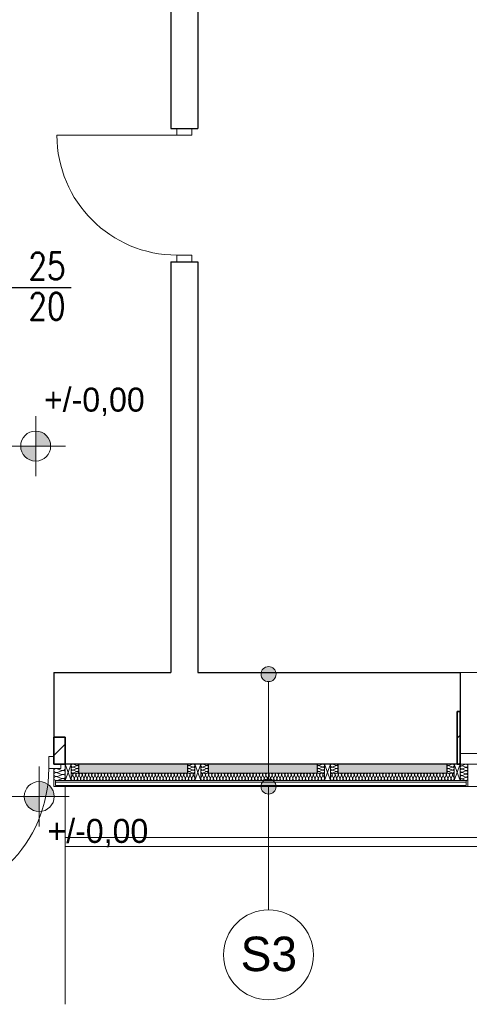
# Model space of a CAD drawing. Extents: x -515158 to -464725, y 20769 to 114053.
# Tile 25 of 69: x -480617 to -477618, y 31255 to 37823. Entities that reach past the tile are written whole.
import ezdxf

# ---------------------------------------------------------------- set-up
doc = ezdxf.new("R2010")
doc.units = 0
doc.header["$MEASUREMENT"] = 0
doc.layers.add('#opisy', color=7, linetype='Continuous')
for name, color, linetype, lineweight in [('#podkład', 252, 'Continuous', 9), ('Arch drzwi_Nr_Pióra__10', 252, 'Continuous', 18), ('Arch ocieplenie_Nr_Pióra__21', 252, 'Continuous', 9), ('Arch ocieplenie_Nr_Pióra__44', 252, 'Continuous', 9), ('Arch ocieplenie_Nr_Pióra__95', 252, 'Continuous', 13), ('Arch opisy_Nr_Pióra__1', 252, 'Continuous', 25), ('Arch opisy_Nr_Pióra__21', 252, 'Continuous', 9), ('Arch stropy_Nr_Pióra__21', 252, 'Continuous', 9), ('Arch teren_Nr_Pióra__5', 252, 'Continuous', 13), ('Arch wykończenie_Nr_Pióra__9', 252, 'Continuous', 9), ('Arch zmurowania_Nr_Pióra__21', 252, 'Continuous', 9), ('Arch zmurowania_Nr_Pióra__27', 252, 'Continuous', 35), ('INWENT RZĘDNE_Nr_Pióra__21', 252, 'Continuous', 9), ('INWENT. DRZWI_Nr_Pióra__5', 252, 'Continuous', 13), ('INWENT. OKNA_Nr_Pióra__5', 252, 'Continuous', 13), ('INWENT.ŚCIANY_Nr_Pióra__1', 252, 'Continuous', 25), ('INWENT.ŚCIANY_Nr_Pióra__21', 252, 'Continuous', 9)]:
    doc.layers.add(name, color=color, linetype=linetype, lineweight=lineweight)
doc.styles.add('GENERATED_STYLE_3', font='txt')
doc.styles.add('GENERATED_STYLE_7', font='txt')
doc.styles.add('ROMANS', font='romans', dxfattribs={"width": 0.8})
pattern_1 = [(45, (0, 0), (-91.923878, 91.923878), [])]

# ---------------------------------------------------------------- blocks, each defined once
blk = doc.blocks.new('parter')
at = {"layer": 'Arch opisy_Nr_Pióra__21', "linetype": 'Continuous'}
for points in [[(-478907, 33457.6), (-478910.8, 33476.8), (-478921.6, 33493), (-478937.9, 33503.8), (-478957, 33507.6), (-478976.1, 33503.8), (-478992.3, 33493), (-479003.2, 33476.8), (-479007, 33457.6), (-479003.2, 33438.5), (-478992.3, 33422.3), (-478976.1, 33411.4), (-478957, 33407.6), (-478937.9, 33411.4), (-478921.6, 33422.3), (-478910.8, 33438.5)], [(-478907, 32707.6), (-478910.8, 32726.8), (-478921.6, 32743), (-478937.9, 32753.8), (-478957, 32757.6), (-478976.1, 32753.8), (-478992.3, 32743), (-479003.2, 32726.8), (-479007, 32707.6), (-479003.2, 32688.5), (-478992.3, 32672.3), (-478976.1, 32661.4), (-478957, 32657.6), (-478937.9, 32661.4), (-478921.6, 32672.3), (-478910.8, 32688.5)]]:
    blk.add_hatch(color=252, dxfattribs=at).paths.add_polyline_path(points, flags=0)
at = {"layer": 'Arch zmurowania_Nr_Pióra__21', "linetype": 'Continuous'}
h = blk.add_hatch(dxfattribs=at)
h.set_pattern_fill('Common_Brick', color=252, style=0, pattern_type=2)
h.set_pattern_definition(pattern_1)
h.paths.add_polyline_path([(-477698.3, 32857.6), (-477678.3, 32857.6), (-477678.3, 33207.6), (-477698.3, 33207.6)], flags=0)
h = blk.add_hatch(dxfattribs=at)
h.set_pattern_fill('Common_Brick', color=252, style=0, pattern_type=2)
h.set_pattern_definition(pattern_1)
h.paths.add_polyline_path([(-480313.3, 33037.6), (-480388.3, 33037.6), (-480388.3, 32857.6), (-480313.3, 32857.6)], flags=0)
at = {"layer": 'INWENT RZĘDNE_Nr_Pióra__21', "linetype": 'Continuous'}
for points in [[(-480510.2, 34978.7), (-480410.2, 34978.7), (-480417.8, 35017), (-480439.5, 35049.4), (-480471.9, 35071.1), (-480510.2, 35078.7)], [(-480510.2, 34978.7), (-480610.2, 34978.7), (-480602.6, 34940.4), (-480580.9, 34908), (-480548.4, 34886.3), (-480510.2, 34878.7)], [(-480486.5, 32641), (-480386.5, 32641), (-480394.1, 32679.3), (-480415.8, 32711.7), (-480448.2, 32733.4), (-480486.5, 32741)], [(-480486.5, 32641), (-480586.5, 32641), (-480578.9, 32602.7), (-480557.2, 32570.3), (-480524.8, 32548.6), (-480486.5, 32541)]]:
    blk.add_hatch(color=252, dxfattribs=at).paths.add_polyline_path(points, flags=0)
at = {"layer": 'Arch drzwi_Nr_Pióra__10', "color": 252, "linetype": 'Continuous'}
for p, q in [((-480423.3, 32907.6), (-480423.3, 32827.6)), ((-480388.3, 32907.6), (-480423.3, 32907.6)), ((-480343.3, 32857.6), (-480343.3, 32827.6)), ((-480423.3, 32827.6), (-480343.3, 32827.6))]:
    blk.add_line(p, q, dxfattribs=at)
blk.add_arc((-481323.3, 32827.6), 900, 270, 0, dxfattribs=at)
at = {"layer": 'Arch ocieplenie_Nr_Pióra__21', "color": 252, "linetype": 'Continuous'}
for p, q in [((-480223.3, 32857.6), (-480223.3, 32797.6)), ((-479498.3, 32857.6), (-480223.3, 32857.6)), ((-479498.3, 32797.6), (-479498.3, 32857.6)), ((-479358.3, 32857.6), (-479358.3, 32797.6)), ((-478633.3, 32857.6), (-479358.3, 32857.6)), ((-478633.3, 32797.6), (-478633.3, 32857.6)), ((-478493.3, 32857.6), (-477768.3, 32857.6)), ((-478493.3, 32797.6), (-478493.3, 32857.6)), ((-477768.3, 32857.6), (-477768.3, 32797.6)), ((-480223.3, 32797.6), (-479498.3, 32797.6)), ((-479358.3, 32797.6), (-478633.3, 32797.6)), ((-477768.3, 32797.6), (-478493.3, 32797.6))]:
    blk.add_line(p, q, dxfattribs=at)
at = {"layer": 'Arch ocieplenie_Nr_Pióra__44', "color": 252, "linetype": 'Continuous'}
for p, q in [((-480238.2, 32848.5), (-480258.4, 32856.8)), ((-480258.4, 32838.5), (-480238.2, 32846.8)), ((-479483.4, 32848.5), (-479463.2, 32856.8)), ((-479463.2, 32838.5), (-479483.4, 32846.8)), ((-479373.2, 32848.5), (-479393.4, 32856.8)), ((-479393.4, 32838.5), (-479373.2, 32846.8)), ((-478618.4, 32848.5), (-478598.2, 32856.8)), ((-478598.2, 32838.5), (-478618.4, 32846.8)), ((-478508.2, 32848.5), (-478528.4, 32856.8)), ((-478528.4, 32838.5), (-478508.2, 32846.8)), ((-477753.4, 32848.5), (-477733.2, 32856.8)), ((-477733.2, 32838.5), (-477753.4, 32846.8)), ((-477663.4, 32847.6), (-477643.2, 32856.7)), ((-477643.2, 32836.6), (-477663.4, 32845.7)), ((-480335.7, 32815.4), (-480366, 32826.5)), ((-480366, 32802.1), (-480335.7, 32813.2)), ((-480335.7, 32788.8), (-480366, 32799.8)), ((-480366, 32775.4), (-480335.7, 32786.5)), ((-480263.6, 32782.7), (-480272.4, 32762.5)), ((-480253.1, 32762.5), (-480261.9, 32782.7)), ((-480238.2, 32828.5), (-480258.4, 32836.8)), ((-480258.4, 32818.5), (-480238.2, 32826.8)), ((-480238.2, 32808.5), (-480258.4, 32816.8)), ((-480258.4, 32798.5), (-480238.2, 32806.8)), ((-480242.5, 32782.7), (-480251.3, 32762.5)), ((-480231.9, 32762.5), (-480240.7, 32782.7)), ((-480221.3, 32782.7), (-480230.1, 32762.5)), ((-480210.8, 32762.5), (-480219.6, 32782.7)), ((-480200.2, 32782.7), (-480209, 32762.5)), ((-480189.6, 32762.5), (-480198.4, 32782.7)), ((-480179, 32782.7), (-480187.8, 32762.5)), ((-480168.4, 32762.5), (-480177.2, 32782.7)), ((-480157.9, 32782.7), (-480166.7, 32762.5)), ((-480147.3, 32762.5), (-480156.1, 32782.7)), ((-480136.7, 32782.7), (-480145.5, 32762.5)), ((-480126.1, 32762.5), (-480134.9, 32782.7)), ((-480115.6, 32782.7), (-480124.4, 32762.5)), ((-480105, 32762.5), (-480113.8, 32782.7)), ((-480094.4, 32782.7), (-480103.2, 32762.5)), ((-480083.8, 32762.5), (-480092.6, 32782.7)), ((-480073.3, 32782.7), (-480082.1, 32762.5)), ((-480062.7, 32762.5), (-480071.5, 32782.7)), ((-480052.1, 32782.7), (-480060.9, 32762.5)), ((-480041.5, 32762.5), (-480050.3, 32782.7)), ((-480030.9, 32782.7), (-480039.7, 32762.5)), ((-480020.4, 32762.5), (-480029.2, 32782.7)), ((-480009.8, 32782.7), (-480018.6, 32762.5)), ((-479999.2, 32762.5), (-480008, 32782.7)), ((-479988.6, 32782.7), (-479997.4, 32762.5)), ((-479978.1, 32762.5), (-479986.9, 32782.7)), ((-479967.5, 32782.7), (-479976.3, 32762.5)), ((-479956.9, 32762.5), (-479965.7, 32782.7)), ((-479946.3, 32782.7), (-479955.1, 32762.5)), ((-479935.8, 32762.5), (-479944.6, 32782.7)), ((-479925.2, 32782.7), (-479934, 32762.5)), ((-479914.6, 32762.5), (-479923.4, 32782.7)), ((-479904, 32782.7), (-479912.8, 32762.5)), ((-479893.4, 32762.5), (-479902.2, 32782.7)), ((-479882.9, 32782.7), (-479891.7, 32762.5)), ((-479872.3, 32762.5), (-479881.1, 32782.7)), ((-479861.7, 32782.7), (-479870.5, 32762.5)), ((-479851.1, 32762.5), (-479859.9, 32782.7)), ((-479840.6, 32782.7), (-479849.4, 32762.5)), ((-479830, 32762.5), (-479838.8, 32782.7)), ((-479819.4, 32782.7), (-479828.2, 32762.5)), ((-479808.8, 32762.5), (-479817.6, 32782.7)), ((-479798.3, 32782.7), (-479807.1, 32762.5)), ((-479787.7, 32762.5), (-479796.5, 32782.7)), ((-479777.1, 32782.7), (-479785.9, 32762.5)), ((-479766.5, 32762.5), (-479775.3, 32782.7)), ((-479755.9, 32782.7), (-479764.7, 32762.5)), ((-479745.4, 32762.5), (-479754.2, 32782.7)), ((-479734.8, 32782.7), (-479743.6, 32762.5)), ((-479724.2, 32762.5), (-479733, 32782.7)), ((-479713.6, 32782.7), (-479722.4, 32762.5)), ((-479703.1, 32762.5), (-479711.9, 32782.7)), ((-479692.5, 32782.7), (-479701.3, 32762.5)), ((-479681.9, 32762.5), (-479690.7, 32782.7)), ((-479671.3, 32782.7), (-479680.1, 32762.5)), ((-479660.8, 32762.5), (-479669.6, 32782.7)), ((-479650.2, 32782.7), (-479659, 32762.5)), ((-479639.6, 32762.5), (-479648.4, 32782.7)), ((-479629, 32782.7), (-479637.8, 32762.5)), ((-479618.4, 32762.5), (-479627.2, 32782.7)), ((-479607.9, 32782.7), (-479616.7, 32762.5)), ((-479597.3, 32762.5), (-479606.1, 32782.7)), ((-479586.7, 32782.7), (-479595.5, 32762.5)), ((-479576.1, 32762.5), (-479584.9, 32782.7)), ((-479565.6, 32782.7), (-479574.4, 32762.5)), ((-479555, 32762.5), (-479563.8, 32782.7)), ((-479544.4, 32782.7), (-479553.2, 32762.5)), ((-479533.8, 32762.5), (-479542.6, 32782.7)), ((-479523.3, 32782.7), (-479532.1, 32762.5)), ((-479512.7, 32762.5), (-479521.5, 32782.7)), ((-479502.1, 32782.7), (-479510.9, 32762.5)), ((-479491.5, 32762.5), (-479500.3, 32782.7)), ((-479480.9, 32782.7), (-479489.7, 32762.5)), ((-479483.4, 32828.5), (-479463.2, 32836.8)), ((-479463.2, 32818.5), (-479483.4, 32826.8)), ((-479483.4, 32808.5), (-479463.2, 32816.8)), ((-479463.2, 32798.5), (-479483.4, 32806.8)), ((-479470.4, 32762.5), (-479479.2, 32782.7)), ((-479459.8, 32782.7), (-479468.6, 32762.5)), ((-479449.2, 32762.5), (-479458, 32782.7)), ((-479408.3, 32762.5), (-479399.5, 32782.7)), ((-479397.7, 32782.7), (-479388.9, 32762.5)), ((-479373.2, 32828.5), (-479393.4, 32836.8)), ((-479393.4, 32818.5), (-479373.2, 32826.8)), ((-479373.2, 32808.5), (-479393.4, 32816.8)), ((-479393.4, 32798.5), (-479373.2, 32806.8)), ((-479387.1, 32762.5), (-479378.3, 32782.7)), ((-479376.5, 32782.7), (-479367.7, 32762.5)), ((-479366, 32762.5), (-479357.2, 32782.7)), ((-479355.4, 32782.7), (-479346.6, 32762.5)), ((-479344.8, 32762.5), (-479336, 32782.7)), ((-479334.2, 32782.7), (-479325.4, 32762.5)), ((-479323.6, 32762.5), (-479314.8, 32782.7)), ((-479313, 32782.7), (-479304.2, 32762.5)), ((-479302.4, 32762.5), (-479293.6, 32782.7)), ((-479291.8, 32782.7), (-479283, 32762.5)), ((-479281.3, 32762.5), (-479272.4, 32782.7)), ((-479270.7, 32782.7), (-479261.9, 32762.5)), ((-479260.1, 32762.5), (-479251.3, 32782.7)), ((-479249.5, 32782.7), (-479240.7, 32762.5)), ((-479238.9, 32762.5), (-479230.1, 32782.7)), ((-479228.3, 32782.7), (-479219.5, 32762.5)), ((-479217.7, 32762.5), (-479208.9, 32782.7)), ((-479207.1, 32782.7), (-479198.3, 32762.5)), ((-479196.6, 32762.5), (-479187.7, 32782.7)), ((-479186, 32782.7), (-479177.2, 32762.5)), ((-479175.4, 32762.5), (-479166.6, 32782.7)), ((-479164.8, 32782.7), (-479156, 32762.5)), ((-479154.2, 32762.5), (-479145.4, 32782.7)), ((-479143.6, 32782.7), (-479134.8, 32762.5)), ((-479133, 32762.5), (-479124.2, 32782.7)), ((-479122.4, 32782.7), (-479113.6, 32762.5)), ((-479111.8, 32762.5), (-479103, 32782.7)), ((-479101.3, 32782.7), (-479092.4, 32762.5)), ((-479090.7, 32762.5), (-479081.9, 32782.7)), ((-479080.1, 32782.7), (-479071.3, 32762.5)), ((-479069.5, 32762.5), (-479060.7, 32782.7)), ((-479058.9, 32782.7), (-479050.1, 32762.5)), ((-479048.3, 32762.5), (-479039.5, 32782.7)), ((-479037.7, 32782.7), (-479028.9, 32762.5)), ((-479027.1, 32762.5), (-479018.3, 32782.7)), ((-479016.6, 32782.7), (-479007.7, 32762.5)), ((-479006, 32762.5), (-478997.2, 32782.7)), ((-478995.4, 32782.7), (-478986.6, 32762.5)), ((-478984.8, 32762.5), (-478976, 32782.7)), ((-478974.2, 32782.7), (-478965.4, 32762.5)), ((-478963.6, 32762.5), (-478954.8, 32782.7)), ((-478953, 32782.7), (-478944.2, 32762.5)), ((-478942.4, 32762.5), (-478933.6, 32782.7)), ((-478931.8, 32782.7), (-478923, 32762.5)), ((-478921.3, 32762.5), (-478912.4, 32782.7)), ((-478910.7, 32782.7), (-478901.9, 32762.5)), ((-478900.1, 32762.5), (-478891.3, 32782.7)), ((-478889.5, 32782.7), (-478880.7, 32762.5)), ((-478878.9, 32762.5), (-478870.1, 32782.7)), ((-478868.3, 32782.7), (-478859.5, 32762.5)), ((-478857.7, 32762.5), (-478848.9, 32782.7)), ((-478847.1, 32782.7), (-478838.3, 32762.5)), ((-478836.6, 32762.5), (-478827.7, 32782.7)), ((-478826, 32782.7), (-478817.2, 32762.5)), ((-478815.4, 32762.5), (-478806.6, 32782.7)), ((-478804.8, 32782.7), (-478796, 32762.5)), ((-478794.2, 32762.5), (-478785.4, 32782.7)), ((-478783.6, 32782.7), (-478774.8, 32762.5)), ((-478773, 32762.5), (-478764.2, 32782.7)), ((-478762.4, 32782.7), (-478753.6, 32762.5)), ((-478751.8, 32762.5), (-478743, 32782.7)), ((-478741.3, 32782.7), (-478732.4, 32762.5)), ((-478730.7, 32762.5), (-478721.9, 32782.7)), ((-478720.1, 32782.7), (-478711.3, 32762.5)), ((-478709.5, 32762.5), (-478700.7, 32782.7)), ((-478698.9, 32782.7), (-478690.1, 32762.5)), ((-478688.3, 32762.5), (-478679.5, 32782.7)), ((-478677.7, 32782.7), (-478668.9, 32762.5)), ((-478667.1, 32762.5), (-478658.3, 32782.7)), ((-478656.6, 32782.7), (-478647.7, 32762.5)), ((-478646, 32762.5), (-478637.2, 32782.7)), ((-478635.4, 32782.7), (-478626.6, 32762.5)), ((-478624.8, 32762.5), (-478616, 32782.7)), ((-478618.4, 32828.5), (-478598.2, 32836.8)), ((-478598.2, 32818.5), (-478618.4, 32826.8)), ((-478618.4, 32808.5), (-478598.2, 32816.8)), ((-478598.2, 32798.5), (-478618.4, 32806.8)), ((-478614.2, 32782.7), (-478605.4, 32762.5)), ((-478603.6, 32762.5), (-478594.8, 32782.7)), ((-478593, 32782.7), (-478584.2, 32762.5)), ((-478543.3, 32762.5), (-478534.5, 32782.7)), ((-478532.7, 32782.7), (-478523.9, 32762.5)), ((-478508.2, 32828.5), (-478528.4, 32836.8)), ((-478528.4, 32818.5), (-478508.2, 32826.8)), ((-478508.2, 32808.5), (-478528.4, 32816.8)), ((-478528.4, 32798.5), (-478508.2, 32806.8)), ((-478522.1, 32762.5), (-478513.3, 32782.7)), ((-478511.5, 32782.7), (-478502.7, 32762.5)), ((-478501, 32762.5), (-478492.2, 32782.7)), ((-478490.4, 32782.7), (-478481.6, 32762.5)), ((-478479.8, 32762.5), (-478471, 32782.7)), ((-478469.2, 32782.7), (-478460.4, 32762.5)), ((-478458.6, 32762.5), (-478449.8, 32782.7)), ((-478448, 32782.7), (-478439.2, 32762.5)), ((-478437.4, 32762.5), (-478428.6, 32782.7)), ((-478426.8, 32782.7), (-478418, 32762.5)), ((-478416.3, 32762.5), (-478407.4, 32782.7)), ((-478405.7, 32782.7), (-478396.9, 32762.5)), ((-478395.1, 32762.5), (-478386.3, 32782.7)), ((-478384.5, 32782.7), (-478375.7, 32762.5)), ((-478373.9, 32762.5), (-478365.1, 32782.7)), ((-478363.3, 32782.7), (-478354.5, 32762.5)), ((-478352.7, 32762.5), (-478343.9, 32782.7)), ((-478342.1, 32782.7), (-478333.3, 32762.5)), ((-478331.5, 32762.5), (-478322.7, 32782.7)), ((-478321, 32782.7), (-478312.2, 32762.5)), ((-478310.4, 32762.5), (-478301.6, 32782.7)), ((-478299.8, 32782.7), (-478291, 32762.5)), ((-478289.2, 32762.5), (-478280.4, 32782.7)), ((-478278.6, 32782.7), (-478269.8, 32762.5)), ((-478268, 32762.5), (-478259.2, 32782.7)), ((-478257.4, 32782.7), (-478248.6, 32762.5)), ((-478246.8, 32762.5), (-478238, 32782.7)), ((-478236.3, 32782.7), (-478227.4, 32762.5)), ((-478225.7, 32762.5), (-478216.9, 32782.7)), ((-478215.1, 32782.7), (-478206.3, 32762.5)), ((-478204.5, 32762.5), (-478195.7, 32782.7)), ((-478193.9, 32782.7), (-478185.1, 32762.5)), ((-478183.3, 32762.5), (-478174.5, 32782.7)), ((-478172.7, 32782.7), (-478163.9, 32762.5)), ((-478162.1, 32762.5), (-478153.3, 32782.7)), ((-478151.6, 32782.7), (-478142.7, 32762.5)), ((-478141, 32762.5), (-478132.2, 32782.7)), ((-478130.4, 32782.7), (-478121.6, 32762.5)), ((-478119.8, 32762.5), (-478111, 32782.7)), ((-478109.2, 32782.7), (-478100.4, 32762.5)), ((-478098.6, 32762.5), (-478089.8, 32782.7)), ((-478088, 32782.7), (-478079.2, 32762.5)), ((-478077.4, 32762.5), (-478068.6, 32782.7)), ((-478066.8, 32782.7), (-478058, 32762.5)), ((-478056.3, 32762.5), (-478047.4, 32782.7)), ((-478045.7, 32782.7), (-478036.9, 32762.5)), ((-478035.1, 32762.5), (-478026.3, 32782.7)), ((-478024.5, 32782.7), (-478015.7, 32762.5)), ((-478013.9, 32762.5), (-478005.1, 32782.7)), ((-478003.3, 32782.7), (-477994.5, 32762.5)), ((-477992.7, 32762.5), (-477983.9, 32782.7)), ((-477982.1, 32782.7), (-477973.3, 32762.5)), ((-477971.6, 32762.5), (-477962.7, 32782.7)), ((-477961, 32782.7), (-477952.2, 32762.5)), ((-477950.4, 32762.5), (-477941.6, 32782.7)), ((-477939.8, 32782.7), (-477931, 32762.5)), ((-477929.2, 32762.5), (-477920.4, 32782.7)), ((-477918.6, 32782.7), (-477909.8, 32762.5)), ((-477908, 32762.5), (-477899.2, 32782.7)), ((-477897.4, 32782.7), (-477888.6, 32762.5)), ((-477886.8, 32762.5), (-477878, 32782.7)), ((-477876.3, 32782.7), (-477867.4, 32762.5)), ((-477865.7, 32762.5), (-477856.9, 32782.7)), ((-477855.1, 32782.7), (-477846.3, 32762.5)), ((-477844.5, 32762.5), (-477835.7, 32782.7)), ((-477833.9, 32782.7), (-477825.1, 32762.5)), ((-477823.3, 32762.5), (-477814.5, 32782.7)), ((-477812.7, 32782.7), (-477803.9, 32762.5)), ((-477802.1, 32762.5), (-477793.3, 32782.7)), ((-477791.6, 32782.7), (-477782.7, 32762.5)), ((-477781, 32762.5), (-477772.2, 32782.7)), ((-477770.4, 32782.7), (-477761.6, 32762.5)), ((-477759.8, 32762.5), (-477751, 32782.7)), ((-477753.4, 32828.5), (-477733.2, 32836.8)), ((-477733.2, 32818.5), (-477753.4, 32826.8)), ((-477753.4, 32808.5), (-477733.2, 32816.8)), ((-477733.2, 32798.5), (-477753.4, 32806.8)), ((-477749.2, 32782.7), (-477740.4, 32762.5)), ((-477738.6, 32762.5), (-477729.8, 32782.7)), ((-477728, 32782.7), (-477719.2, 32762.5)), ((-477663.4, 32825.6), (-477643.2, 32834.7)), ((-477643.2, 32814.6), (-477663.4, 32823.7)), ((-477663.4, 32803.6), (-477643.2, 32812.7)), ((-477643.2, 32792.6), (-477663.4, 32801.7)), ((-477663.4, 32781.6), (-477643.2, 32790.7)), ((-477643.2, 32770.6), (-477663.4, 32779.7)), ((-480335.7, 32762.1), (-480366, 32773.2)), ((-480366, 32748.8), (-480335.7, 32759.8)), ((-477663.4, 32759.6), (-477643.2, 32768.7)), ((-477643.2, 32748.6), (-477663.4, 32757.7))]:
    blk.add_line(p, q, dxfattribs=at)
for centre, major_axis, ratio, start_param, end_param in [((-480262.7, 32847.6), (-10.6, 0), 0.940381, 4.299595, 8.266775), ((-480234, 32857.6), (-10.6, 0), 0.940381, 1.158004, 3.141593), ((-480234, 32837.6), (-10.6, 0), 0.940381, 1.158004, 5.125183), ((-479487.7, 32837.6), (-10.6, 0), 0.940381, 4.299595, 8.266774), ((-479487.7, 32857.6), (-10.6, 0), 0.940381, 6.283185, 8.266774), ((-479459, 32847.6), (-10.6, 0), 0.940381, 1.158003, 5.125183), ((-479397.7, 32847.6), (-10.6, 0), 0.940381, 4.299595, 8.266775), ((-479369, 32857.6), (-10.6, 0), 0.940381, 1.158004, 3.141593), ((-479369, 32837.6), (-10.6, 0), 0.940381, 1.158004, 5.125183), ((-478622.7, 32837.6), (-10.6, 0), 0.940381, 4.299595, 8.266774), ((-478622.7, 32857.6), (-10.6, 0), 0.940381, 6.283185, 8.266774), ((-478594, 32847.6), (-10.6, 0), 0.940381, 1.158003, 5.125183), ((-478532.7, 32847.6), (-10.6, 0), 0.940381, 4.299595, 8.266775), ((-478504, 32857.6), (-10.6, 0), 0.940381, 1.158004, 3.141593), ((-478504, 32837.6), (-10.6, 0), 0.940381, 1.158004, 5.125183), ((-477757.7, 32837.6), (-10.6, 0), 0.940381, 4.299595, 8.266774), ((-477757.7, 32857.6), (-10.6, 0), 0.940381, 6.283185, 8.266774), ((-477729, 32847.6), (-10.6, 0), 0.940381, 1.158003, 5.125183), ((-477667.7, 32835.6), (0, 11), 0.966714, 5.870392, 9.837571), ((-477667.7, 32857.6), (0, 11), 0.966714, 1.570796, 3.554385), ((-477639, 32846.6), (0, 11), 0.966714, 2.728799, 6.695979), ((-480372.4, 32814.3), (-16, 0), 0.835908, 4.299595, 8.266775), ((-480372.4, 32787.6), (-16, 0), 0.835908, 4.299595, 8.266775), ((-480372.4, 32761), (-16, 0), 0.835908, 4.299595, 8.266775), ((-480329.3, 32827.6), (-16, 0), 0.835908, 1.158004, 3.141593), ((-480329.3, 32801), (-16, 0), 0.835908, 1.158004, 5.125183), ((-480329.3, 32774.3), (-16, 0), 0.835908, 1.158004, 5.125183), ((-480262.7, 32827.6), (-10.6, 0), 0.940381, 4.299595, 8.266775), ((-480262.7, 32807.6), (-10.6, 0), 0.940381, 4.299595, 8.266775), ((-480273.3, 32787), (0, -10.6), 0.994621, 1.158004, 3.141593), ((-480252.2, 32787), (0, -10.6), 0.994621, 1.158004, 5.125183), ((-480231, 32787), (0, -10.6), 0.994621, 1.158004, 5.125183), ((-480234, 32817.6), (-10.6, 0), 0.940381, 1.158004, 5.125183), ((-480234, 32797.6), (-10.6, 0), 0.940381, 3.141593, 5.125182), ((-480209.9, 32787), (0, -10.6), 0.994621, 1.158004, 5.125183), ((-480188.7, 32787), (0, -10.6), 0.994621, 1.158004, 5.125183), ((-480167.6, 32787), (0, -10.6), 0.994621, 1.158004, 5.125183), ((-480146.4, 32787), (0, -10.6), 0.994621, 1.158004, 5.125183), ((-480125.2, 32787), (0, -10.6), 0.994621, 1.158004, 5.125183), ((-480104.1, 32787), (0, -10.6), 0.994621, 1.158004, 5.125183), ((-480082.9, 32787), (0, -10.6), 0.994621, 1.158004, 5.125183), ((-480061.8, 32787), (0, -10.6), 0.994621, 1.158004, 5.125183), ((-480040.6, 32787), (0, -10.6), 0.994621, 1.158004, 5.125183), ((-480019.5, 32787), (0, -10.6), 0.994621, 1.158004, 5.125183), ((-479998.3, 32787), (0, -10.6), 0.994621, 1.158004, 5.125183), ((-479977.2, 32787), (0, -10.6), 0.994621, 1.158004, 5.125183), ((-479956, 32787), (0, -10.6), 0.994621, 1.158004, 5.125183), ((-479934.9, 32787), (0, -10.6), 0.994621, 1.158004, 5.125183), ((-479913.7, 32787), (0, -10.6), 0.994621, 1.158004, 5.125183), ((-479892.6, 32787), (0, -10.6), 0.994621, 1.158004, 5.125183), ((-479871.4, 32787), (0, -10.6), 0.994621, 1.158004, 5.125183), ((-479850.2, 32787), (0, -10.6), 0.994621, 1.158004, 5.125183), ((-479829.1, 32787), (0, -10.6), 0.994621, 1.158004, 5.125183), ((-479807.9, 32787), (0, -10.6), 0.994621, 1.158004, 5.125183), ((-479786.8, 32787), (0, -10.6), 0.994621, 1.158004, 5.125183), ((-479765.6, 32787), (0, -10.6), 0.994621, 1.158004, 5.125183), ((-479744.5, 32787), (0, -10.6), 0.994621, 1.158004, 5.125183), ((-479723.3, 32787), (0, -10.6), 0.994621, 1.158004, 5.125183), ((-479702.2, 32787), (0, -10.6), 0.994621, 1.158004, 5.125183), ((-479681, 32787), (0, -10.6), 0.994621, 1.158004, 5.125183), ((-479659.9, 32787), (0, -10.6), 0.994621, 1.158004, 5.125183), ((-479638.7, 32787), (0, -10.6), 0.994621, 1.158004, 5.125183), ((-479617.6, 32787), (0, -10.6), 0.994621, 1.158004, 5.125183), ((-479596.4, 32787), (0, -10.6), 0.994621, 1.158004, 5.125183), ((-479575.2, 32787), (0, -10.6), 0.994621, 1.158004, 5.125183), ((-479554.1, 32787), (0, -10.6), 0.994621, 1.158004, 5.125183), ((-479532.9, 32787), (0, -10.6), 0.994621, 1.158004, 5.125183), ((-479511.8, 32787), (0, -10.6), 0.994621, 1.158004, 5.125183), ((-479490.6, 32787), (0, -10.6), 0.994621, 1.158004, 5.125183), ((-479487.7, 32817.6), (-10.6, 0), 0.940381, 4.299595, 8.266774), ((-479487.7, 32797.6), (-10.6, 0), 0.940381, 4.299596, 6.283185), ((-479469.5, 32787), (0, -10.6), 0.994621, 1.158004, 5.125183), ((-479459, 32827.6), (-10.6, 0), 0.940381, 1.158003, 5.125183), ((-479459, 32807.6), (-10.6, 0), 0.940381, 1.158003, 5.125183), ((-479448.3, 32787), (0, -10.6), 0.994621, 3.141593, 5.125182), ((-479409.2, 32787), (0, 10.6), 0.995679, 4.299596, 6.283185), ((-479397.7, 32827.6), (-10.6, 0), 0.940381, 4.299595, 8.266775), ((-479397.7, 32807.6), (-10.6, 0), 0.940381, 4.299595, 8.266775), ((-479388, 32787), (0, 10.6), 0.995679, 4.299595, 8.266774), ((-479366.9, 32787), (0, 10.6), 0.995679, 4.299595, 8.266774), ((-479369, 32817.6), (-10.6, 0), 0.940381, 1.158004, 5.125183), ((-479369, 32797.6), (-10.6, 0), 0.940381, 3.141593, 5.125182), ((-479345.7, 32787), (0, 10.6), 0.995679, 4.299595, 8.266774), ((-479324.5, 32787), (0, 10.6), 0.995679, 4.299595, 8.266774), ((-479303.3, 32787), (0, 10.6), 0.995679, 4.299595, 8.266774), ((-479282.1, 32787), (0, 10.6), 0.995679, 4.299595, 8.266774), ((-479261, 32787), (0, 10.6), 0.995679, 4.299595, 8.266774), ((-479239.8, 32787), (0, 10.6), 0.995679, 4.299595, 8.266774), ((-479218.6, 32787), (0, 10.6), 0.995679, 4.299595, 8.266774), ((-479197.4, 32787), (0, 10.6), 0.995679, 4.299595, 8.266774), ((-479176.3, 32787), (0, 10.6), 0.995679, 4.299595, 8.266774), ((-479155.1, 32787), (0, 10.6), 0.995679, 4.299595, 8.266774), ((-479133.9, 32787), (0, 10.6), 0.995679, 4.299595, 8.266774), ((-479112.7, 32787), (0, 10.6), 0.995679, 4.299595, 8.266774), ((-479091.6, 32787), (0, 10.6), 0.995679, 4.299595, 8.266774), ((-479070.4, 32787), (0, 10.6), 0.995679, 4.299595, 8.266774), ((-479049.2, 32787), (0, 10.6), 0.995679, 4.299595, 8.266774), ((-479028, 32787), (0, 10.6), 0.995679, 4.299595, 8.266774), ((-479006.9, 32787), (0, 10.6), 0.995679, 4.299595, 8.266774), ((-478985.7, 32787), (0, 10.6), 0.995679, 4.299595, 8.266774), ((-478964.5, 32787), (0, 10.6), 0.995679, 4.299595, 8.266774), ((-478943.3, 32787), (0, 10.6), 0.995679, 4.299595, 8.266774), ((-478922.1, 32787), (0, 10.6), 0.995679, 4.299595, 8.266774), ((-478901, 32787), (0, 10.6), 0.995679, 4.299595, 8.266774), ((-478879.8, 32787), (0, 10.6), 0.995679, 4.299595, 8.266774), ((-478858.6, 32787), (0, 10.6), 0.995679, 4.299595, 8.266774), ((-478837.4, 32787), (0, 10.6), 0.995679, 4.299595, 8.266774), ((-478816.3, 32787), (0, 10.6), 0.995679, 4.299595, 8.266774), ((-478795.1, 32787), (0, 10.6), 0.995679, 4.299595, 8.266774), ((-478773.9, 32787), (0, 10.6), 0.995679, 4.299595, 8.266774), ((-478752.7, 32787), (0, 10.6), 0.995679, 4.299595, 8.266774), ((-478731.6, 32787), (0, 10.6), 0.995679, 4.299595, 8.266774), ((-478710.4, 32787), (0, 10.6), 0.995679, 4.299595, 8.266774), ((-478689.2, 32787), (0, 10.6), 0.995679, 4.299595, 8.266774), ((-478668, 32787), (0, 10.6), 0.995679, 4.299595, 8.266774), ((-478646.9, 32787), (0, 10.6), 0.995679, 4.299595, 8.266774), ((-478625.7, 32787), (0, 10.6), 0.995679, 4.299595, 8.266774), ((-478622.7, 32817.6), (-10.6, 0), 0.940381, 4.299595, 8.266774), ((-478622.7, 32797.6), (-10.6, 0), 0.940381, 4.299596, 6.283185), ((-478604.5, 32787), (0, 10.6), 0.995679, 4.299595, 8.266774), ((-478594, 32827.6), (-10.6, 0), 0.940381, 1.158003, 5.125183), ((-478594, 32807.6), (-10.6, 0), 0.940381, 1.158003, 5.125183), ((-478583.3, 32787), (0, 10.6), 0.995679, 6.283185, 8.266774), ((-478544.2, 32787), (0, 10.6), 0.995679, 4.299596, 6.283185), ((-478532.7, 32827.6), (-10.6, 0), 0.940381, 4.299595, 8.266775), ((-478532.7, 32807.6), (-10.6, 0), 0.940381, 4.299595, 8.266775), ((-478523, 32787), (0, 10.6), 0.995679, 4.299595, 8.266774), ((-478501.9, 32787), (0, 10.6), 0.995679, 4.299595, 8.266774), ((-478504, 32817.6), (-10.6, 0), 0.940381, 1.158004, 5.125183), ((-478504, 32797.6), (-10.6, 0), 0.940381, 3.141593, 5.125182), ((-478480.7, 32787), (0, 10.6), 0.995679, 4.299595, 8.266774), ((-478459.5, 32787), (0, 10.6), 0.995679, 4.299595, 8.266774), ((-478438.3, 32787), (0, 10.6), 0.995679, 4.299595, 8.266774), ((-478417.1, 32787), (0, 10.6), 0.995679, 4.299595, 8.266774), ((-478396, 32787), (0, 10.6), 0.995679, 4.299595, 8.266774), ((-478374.8, 32787), (0, 10.6), 0.995679, 4.299595, 8.266774), ((-478353.6, 32787), (0, 10.6), 0.995679, 4.299595, 8.266774), ((-478332.4, 32787), (0, 10.6), 0.995679, 4.299595, 8.266774), ((-478311.3, 32787), (0, 10.6), 0.995679, 4.299595, 8.266774), ((-478290.1, 32787), (0, 10.6), 0.995679, 4.299595, 8.266774), ((-478268.9, 32787), (0, 10.6), 0.995679, 4.299595, 8.266774), ((-478247.7, 32787), (0, 10.6), 0.995679, 4.299595, 8.266774), ((-478226.6, 32787), (0, 10.6), 0.995679, 4.299595, 8.266774), ((-478205.4, 32787), (0, 10.6), 0.995679, 4.299595, 8.266774), ((-478184.2, 32787), (0, 10.6), 0.995679, 4.299595, 8.266774), ((-478163, 32787), (0, 10.6), 0.995679, 4.299595, 8.266774), ((-478141.9, 32787), (0, 10.6), 0.995679, 4.299595, 8.266774), ((-478120.7, 32787), (0, 10.6), 0.995679, 4.299595, 8.266774), ((-478099.5, 32787), (0, 10.6), 0.995679, 4.299595, 8.266774), ((-478078.3, 32787), (0, 10.6), 0.995679, 4.299595, 8.266774), ((-478057.1, 32787), (0, 10.6), 0.995679, 4.299595, 8.266774), ((-478036, 32787), (0, 10.6), 0.995679, 4.299595, 8.266774), ((-478014.8, 32787), (0, 10.6), 0.995679, 4.299595, 8.266774), ((-477993.6, 32787), (0, 10.6), 0.995679, 4.299595, 8.266774), ((-477972.4, 32787), (0, 10.6), 0.995679, 4.299595, 8.266774), ((-477951.3, 32787), (0, 10.6), 0.995679, 4.299595, 8.266774), ((-477930.1, 32787), (0, 10.6), 0.995679, 4.299595, 8.266774), ((-477908.9, 32787), (0, 10.6), 0.995679, 4.299595, 8.266774), ((-477887.7, 32787), (0, 10.6), 0.995679, 4.299595, 8.266774), ((-477866.6, 32787), (0, 10.6), 0.995679, 4.299595, 8.266774), ((-477845.4, 32787), (0, 10.6), 0.995679, 4.299595, 8.266774), ((-477824.2, 32787), (0, 10.6), 0.995679, 4.299595, 8.266774), ((-477803, 32787), (0, 10.6), 0.995679, 4.299595, 8.266774), ((-477781.9, 32787), (0, 10.6), 0.995679, 4.299595, 8.266774), ((-477760.7, 32787), (0, 10.6), 0.995679, 4.299595, 8.266774), ((-477757.7, 32817.6), (-10.6, 0), 0.940381, 4.299595, 8.266774), ((-477757.7, 32797.6), (-10.6, 0), 0.940381, 4.299596, 6.283185), ((-477739.5, 32787), (0, 10.6), 0.995679, 4.299595, 8.266774), ((-477729, 32827.6), (-10.6, 0), 0.940381, 1.158003, 5.125183), ((-477729, 32807.6), (-10.6, 0), 0.940381, 1.158003, 5.125183), ((-477718.3, 32787), (0, 10.6), 0.995679, 6.283185, 8.266774), ((-477667.7, 32813.6), (0, 11), 0.966714, 5.870392, 9.837571), ((-477667.7, 32791.6), (0, 11), 0.966714, 5.870392, 9.837571), ((-477667.7, 32769.6), (0, 11), 0.966714, 5.870392, 9.837571), ((-477639, 32824.6), (0, 11), 0.966714, 2.728799, 6.695979), ((-477639, 32802.6), (0, 11), 0.966714, 2.728799, 6.695979), ((-477639, 32780.6), (0, 11), 0.966714, 2.728799, 6.695979), ((-480329.3, 32747.6), (-16, 0), 0.835908, 3.141593, 5.125182), ((-480262.7, 32758.3), (0, -10.6), 0.994621, 4.299595, 8.266775), ((-480241.6, 32758.3), (0, -10.6), 0.994621, 4.299595, 8.266775), ((-480220.4, 32758.3), (0, -10.6), 0.994621, 4.299595, 8.266775), ((-480199.3, 32758.3), (0, -10.6), 0.994621, 4.299595, 8.266775), ((-480178.1, 32758.3), (0, -10.6), 0.994621, 4.299595, 8.266775), ((-480157, 32758.3), (0, -10.6), 0.994621, 4.299595, 8.266775), ((-480135.8, 32758.3), (0, -10.6), 0.994621, 4.299595, 8.266775), ((-480114.7, 32758.3), (0, -10.6), 0.994621, 4.299595, 8.266775), ((-480093.5, 32758.3), (0, -10.6), 0.994621, 4.299595, 8.266775), ((-480072.4, 32758.3), (0, -10.6), 0.994621, 4.299595, 8.266775), ((-480051.2, 32758.3), (0, -10.6), 0.994621, 4.299595, 8.266775), ((-480030.1, 32758.3), (0, -10.6), 0.994621, 4.299595, 8.266775), ((-480008.9, 32758.3), (0, -10.6), 0.994621, 4.299595, 8.266775), ((-479987.7, 32758.3), (0, -10.6), 0.994621, 4.299595, 8.266775), ((-479966.6, 32758.3), (0, -10.6), 0.994621, 4.299595, 8.266775), ((-479945.4, 32758.3), (0, -10.6), 0.994621, 4.299595, 8.266775), ((-479924.3, 32758.3), (0, -10.6), 0.994621, 4.299595, 8.266775), ((-479903.1, 32758.3), (0, -10.6), 0.994621, 4.299595, 8.266775), ((-479882, 32758.3), (0, -10.6), 0.994621, 4.299595, 8.266775), ((-479860.8, 32758.3), (0, -10.6), 0.994621, 4.299595, 8.266775), ((-479839.7, 32758.3), (0, -10.6), 0.994621, 4.299595, 8.266775), ((-479818.5, 32758.3), (0, -10.6), 0.994621, 4.299595, 8.266775), ((-479797.4, 32758.3), (0, -10.6), 0.994621, 4.299595, 8.266775), ((-479776.2, 32758.3), (0, -10.6), 0.994621, 4.299595, 8.266775), ((-479755.1, 32758.3), (0, -10.6), 0.994621, 4.299595, 8.266775), ((-479733.9, 32758.3), (0, -10.6), 0.994621, 4.299595, 8.266775), ((-479712.7, 32758.3), (0, -10.6), 0.994621, 4.299595, 8.266775), ((-479691.6, 32758.3), (0, -10.6), 0.994621, 4.299595, 8.266775), ((-479670.4, 32758.3), (0, -10.6), 0.994621, 4.299595, 8.266775), ((-479649.3, 32758.3), (0, -10.6), 0.994621, 4.299595, 8.266775), ((-479628.1, 32758.3), (0, -10.6), 0.994621, 4.299595, 8.266775), ((-479607, 32758.3), (0, -10.6), 0.994621, 4.299595, 8.266775), ((-479585.8, 32758.3), (0, -10.6), 0.994621, 4.299595, 8.266775), ((-479564.7, 32758.3), (0, -10.6), 0.994621, 4.299595, 8.266775), ((-479543.5, 32758.3), (0, -10.6), 0.994621, 4.299595, 8.266775), ((-479522.4, 32758.3), (0, -10.6), 0.994621, 4.299595, 8.266775), ((-479501.2, 32758.3), (0, -10.6), 0.994621, 4.299595, 8.266775), ((-479480.1, 32758.3), (0, -10.6), 0.994621, 4.299595, 8.266775), ((-479458.9, 32758.3), (0, -10.6), 0.994621, 4.299595, 8.266775), ((-479398.6, 32758.3), (0, 10.6), 0.995679, 1.158003, 5.125183), ((-479377.4, 32758.3), (0, 10.6), 0.995679, 1.158003, 5.125183), ((-479356.3, 32758.3), (0, 10.6), 0.995679, 1.158003, 5.125183), ((-479335.1, 32758.3), (0, 10.6), 0.995679, 1.158003, 5.125183), ((-479313.9, 32758.3), (0, 10.6), 0.995679, 1.158003, 5.125183), ((-479292.7, 32758.3), (0, 10.6), 0.995679, 1.158003, 5.125183), ((-479271.6, 32758.3), (0, 10.6), 0.995679, 1.158003, 5.125183), ((-479250.4, 32758.3), (0, 10.6), 0.995679, 1.158003, 5.125183), ((-479229.2, 32758.3), (0, 10.6), 0.995679, 1.158003, 5.125183), ((-479208, 32758.3), (0, 10.6), 0.995679, 1.158003, 5.125183), ((-479186.9, 32758.3), (0, 10.6), 0.995679, 1.158003, 5.125183), ((-479165.7, 32758.3), (0, 10.6), 0.995679, 1.158003, 5.125183), ((-479144.5, 32758.3), (0, 10.6), 0.995679, 1.158003, 5.125183), ((-479123.3, 32758.3), (0, 10.6), 0.995679, 1.158003, 5.125183), ((-479102.1, 32758.3), (0, 10.6), 0.995679, 1.158003, 5.125183), ((-479081, 32758.3), (0, 10.6), 0.995679, 1.158003, 5.125183), ((-479059.8, 32758.3), (0, 10.6), 0.995679, 1.158003, 5.125183), ((-479038.6, 32758.3), (0, 10.6), 0.995679, 1.158003, 5.125183), ((-479017.4, 32758.3), (0, 10.6), 0.995679, 1.158003, 5.125183), ((-478996.3, 32758.3), (0, 10.6), 0.995679, 1.158003, 5.125183), ((-478975.1, 32758.3), (0, 10.6), 0.995679, 1.158003, 5.125183), ((-478953.9, 32758.3), (0, 10.6), 0.995679, 1.158003, 5.125183), ((-478932.7, 32758.3), (0, 10.6), 0.995679, 1.158003, 5.125183), ((-478911.6, 32758.3), (0, 10.6), 0.995679, 1.158003, 5.125183), ((-478890.4, 32758.3), (0, 10.6), 0.995679, 1.158003, 5.125183), ((-478869.2, 32758.3), (0, 10.6), 0.995679, 1.158003, 5.125183), ((-478848, 32758.3), (0, 10.6), 0.995679, 1.158003, 5.125183), ((-478826.9, 32758.3), (0, 10.6), 0.995679, 1.158003, 5.125183), ((-478805.7, 32758.3), (0, 10.6), 0.995679, 1.158003, 5.125183), ((-478784.5, 32758.3), (0, 10.6), 0.995679, 1.158003, 5.125183), ((-478763.3, 32758.3), (0, 10.6), 0.995679, 1.158003, 5.125183), ((-478742.1, 32758.3), (0, 10.6), 0.995679, 1.158003, 5.125183), ((-478721, 32758.3), (0, 10.6), 0.995679, 1.158003, 5.125183), ((-478699.8, 32758.3), (0, 10.6), 0.995679, 1.158003, 5.125183), ((-478678.6, 32758.3), (0, 10.6), 0.995679, 1.158003, 5.125183), ((-478657.4, 32758.3), (0, 10.6), 0.995679, 1.158003, 5.125183), ((-478636.3, 32758.3), (0, 10.6), 0.995679, 1.158003, 5.125183), ((-478615.1, 32758.3), (0, 10.6), 0.995679, 1.158003, 5.125183), ((-478593.9, 32758.3), (0, 10.6), 0.995679, 1.158003, 5.125183), ((-478533.6, 32758.3), (0, 10.6), 0.995679, 1.158003, 5.125183), ((-478512.4, 32758.3), (0, 10.6), 0.995679, 1.158003, 5.125183), ((-478491.3, 32758.3), (0, 10.6), 0.995679, 1.158003, 5.125183), ((-478470.1, 32758.3), (0, 10.6), 0.995679, 1.158003, 5.125183), ((-478448.9, 32758.3), (0, 10.6), 0.995679, 1.158003, 5.125183), ((-478427.7, 32758.3), (0, 10.6), 0.995679, 1.158003, 5.125183), ((-478406.6, 32758.3), (0, 10.6), 0.995679, 1.158003, 5.125183), ((-478385.4, 32758.3), (0, 10.6), 0.995679, 1.158003, 5.125183), ((-478364.2, 32758.3), (0, 10.6), 0.995679, 1.158003, 5.125183), ((-478343, 32758.3), (0, 10.6), 0.995679, 1.158003, 5.125183), ((-478321.9, 32758.3), (0, 10.6), 0.995679, 1.158003, 5.125183), ((-478300.7, 32758.3), (0, 10.6), 0.995679, 1.158003, 5.125183), ((-478279.5, 32758.3), (0, 10.6), 0.995679, 1.158003, 5.125183), ((-478258.3, 32758.3), (0, 10.6), 0.995679, 1.158003, 5.125183), ((-478237.1, 32758.3), (0, 10.6), 0.995679, 1.158003, 5.125183), ((-478216, 32758.3), (0, 10.6), 0.995679, 1.158003, 5.125183), ((-478194.8, 32758.3), (0, 10.6), 0.995679, 1.158003, 5.125183), ((-478173.6, 32758.3), (0, 10.6), 0.995679, 1.158003, 5.125183), ((-478152.4, 32758.3), (0, 10.6), 0.995679, 1.158003, 5.125183), ((-478131.3, 32758.3), (0, 10.6), 0.995679, 1.158003, 5.125183), ((-478110.1, 32758.3), (0, 10.6), 0.995679, 1.158003, 5.125183), ((-478088.9, 32758.3), (0, 10.6), 0.995679, 1.158003, 5.125183), ((-478067.7, 32758.3), (0, 10.6), 0.995679, 1.158003, 5.125183), ((-478046.6, 32758.3), (0, 10.6), 0.995679, 1.158003, 5.125183), ((-478025.4, 32758.3), (0, 10.6), 0.995679, 1.158003, 5.125183), ((-478004.2, 32758.3), (0, 10.6), 0.995679, 1.158003, 5.125183), ((-477983, 32758.3), (0, 10.6), 0.995679, 1.158003, 5.125183), ((-477961.9, 32758.3), (0, 10.6), 0.995679, 1.158003, 5.125183), ((-477940.7, 32758.3), (0, 10.6), 0.995679, 1.158003, 5.125183), ((-477919.5, 32758.3), (0, 10.6), 0.995679, 1.158003, 5.125183), ((-477898.3, 32758.3), (0, 10.6), 0.995679, 1.158003, 5.125183), ((-477877.1, 32758.3), (0, 10.6), 0.995679, 1.158003, 5.125183), ((-477856, 32758.3), (0, 10.6), 0.995679, 1.158003, 5.125183), ((-477834.8, 32758.3), (0, 10.6), 0.995679, 1.158003, 5.125183), ((-477813.6, 32758.3), (0, 10.6), 0.995679, 1.158003, 5.125183), ((-477792.4, 32758.3), (0, 10.6), 0.995679, 1.158003, 5.125183), ((-477771.3, 32758.3), (0, 10.6), 0.995679, 1.158003, 5.125183), ((-477750.1, 32758.3), (0, 10.6), 0.995679, 1.158003, 5.125183), ((-477728.9, 32758.3), (0, 10.6), 0.995679, 1.158003, 5.125183), ((-477667.7, 32747.6), (0, 11), 0.966714, 5.870392, 7.853982), ((-477639, 32758.6), (0, 11), 0.966714, 2.728799, 6.695979)]:
    blk.add_ellipse(centre, major_axis=major_axis, ratio=ratio, start_param=start_param, end_param=end_param, dxfattribs=at)
at = {"layer": 'Arch ocieplenie_Nr_Pióra__95', "color": 252, "linetype": 'Continuous', "lineweight": 25}
for points in [[(-479498.3, 32797.6), (-480223.3, 32857.6), (-479498.3, 32857.6)], [(-480223.3, 32797.6), (-480223.3, 32857.6), (-479498.3, 32797.6)], [(-478633.3, 32797.6), (-479358.3, 32857.6), (-478633.3, 32857.6)], [(-479358.3, 32797.6), (-479358.3, 32857.6), (-478633.3, 32797.6)], [(-477768.3, 32797.6), (-478493.3, 32857.6), (-477768.3, 32857.6)], [(-478493.3, 32797.6), (-478493.3, 32857.6), (-477768.3, 32797.6)]]:
    blk.add_solid(points, dxfattribs=at)
at = {"layer": 'Arch opisy_Nr_Pióra__21', "color": 252, "linetype": 'Continuous'}
for p, q in [((-478957, 33407.6), (-478957, 32757.6)), ((-478957, 32707.6), (-478957, 31885))]:
    blk.add_line(p, q, dxfattribs=at)
for centre, radius in [((-478957, 33457.6), 50), ((-478957, 32707.6), 50), ((-478957, 31585), 300)]:
    blk.add_circle(centre, radius, dxfattribs=at)
at = {"layer": 'Arch stropy_Nr_Pióra__21', "color": 252, "linetype": 'Continuous'}
blk.add_line((-480313.3, 32707.6), (-480313.3, 31255.1), dxfattribs=at)
at = {"layer": 'Arch teren_Nr_Pióra__5', "color": 252, "linetype": 'Continuous'}
for p, q in [((-480313.3, 32367.6), (-474143.3, 32367.6)), ((-480313.3, 32307.6), (-474143.3, 32307.6))]:
    blk.add_line(p, q, dxfattribs=at)
at = {"layer": 'Arch wykończenie_Nr_Pióra__9', "color": 252, "linetype": 'Continuous'}
for p, q in [((-480273.3, 32857.6), (-480313.3, 32857.6)), ((-480313.3, 32857.6), (-480313.3, 32747.6)), ((-480313.3, 32857.6), (-480273.3, 32747.6)), ((-480273.3, 32857.6), (-480313.3, 32747.6)), ((-480273.3, 32747.6), (-480273.3, 32857.6)), ((-479408.3, 32857.6), (-479448.3, 32857.6)), ((-479448.3, 32857.6), (-479448.3, 32747.6)), ((-479448.3, 32857.6), (-479408.3, 32747.6)), ((-479408.3, 32857.6), (-479448.3, 32747.6)), ((-479408.3, 32747.6), (-479408.3, 32857.6)), ((-478543.3, 32857.6), (-478583.3, 32857.6)), ((-478583.3, 32857.6), (-478583.3, 32747.6)), ((-478583.3, 32857.6), (-478543.3, 32747.6)), ((-478543.3, 32857.6), (-478583.3, 32747.6)), ((-478543.3, 32747.6), (-478543.3, 32857.6)), ((-477718.3, 32747.6), (-477718.3, 32857.6)), ((-477718.3, 32857.6), (-477678.3, 32857.6)), ((-477678.3, 32857.6), (-477718.3, 32747.6)), ((-477718.3, 32857.6), (-477678.3, 32747.6)), ((-477678.3, 32857.6), (-477678.3, 32747.6)), ((-477628.3, 32707.6), (-477628.3, 32857.6)), ((-477628.3, 32707.6), (-477628.3, 32857.6)), ((-480388.3, 32707.6), (-480388.3, 32827.6)), ((-480388.3, 32707.6), (-480388.3, 32827.6)), ((-480388.3, 32707.6), (-477628.3, 32707.6)), ((-477628.3, 32707.6), (-480388.3, 32707.6)), ((-477638.3, 32747.6), (-480378.3, 32747.6)), ((-480378.3, 32715.6), (-480378.3, 32747.6)), ((-477638.3, 32737.6), (-480378.3, 32737.6)), ((-477638.3, 32715.6), (-480378.3, 32715.6)), ((-480313.3, 32747.6), (-480273.3, 32747.6)), ((-479448.3, 32747.6), (-479408.3, 32747.6)), ((-478583.3, 32747.6), (-478543.3, 32747.6)), ((-477678.3, 32747.6), (-477718.3, 32747.6)), ((-477638.3, 32715.6), (-477638.3, 32747.6))]:
    blk.add_line(p, q, dxfattribs=at)
at = {"layer": 'Arch zmurowania_Nr_Pióra__27', "color": 252, "linetype": 'Continuous'}
for p, q in [((-477698.3, 33207.6), (-477698.3, 32857.6)), ((-477678.3, 33207.6), (-477698.3, 33207.6)), ((-477678.3, 32857.6), (-477678.3, 33207.6)), ((-480388.3, 33037.6), (-480388.3, 32857.6)), ((-480313.3, 33037.6), (-480388.3, 33037.6)), ((-480313.3, 32857.6), (-480313.3, 33037.6)), ((-480388.3, 32857.6), (-480313.3, 32857.6)), ((-477698.3, 32857.6), (-477678.3, 32857.6))]:
    blk.add_line(p, q, dxfattribs=at)
at = {"layer": 'INWENT RZĘDNE_Nr_Pióra__21', "color": 252, "linetype": 'Continuous'}
for p, q in [((-480510.2, 34778.7), (-480510.2, 35178.7)), ((-480710.2, 34978.7), (-480310.2, 34978.7)), ((-480486.5, 32441), (-480486.5, 32841)), ((-480686.5, 32641), (-480286.5, 32641))]:
    blk.add_line(p, q, dxfattribs=at)
for centre in [(-480510.2, 34978.7), (-480486.5, 32641)]:
    blk.add_circle(centre, 100, dxfattribs=at)
at = {"layer": 'INWENT. DRZWI_Nr_Pióra__5', "color": 252, "linetype": 'Continuous'}
for p, q in [((-479568.3, 37052.6), (-480368.3, 37052.6)), ((-479568.3, 37097.6), (-479568.3, 37052.6)), ((-479568.3, 37052.6), (-479468.3, 37052.6)), ((-479468.3, 37052.6), (-479468.3, 37097.6)), ((-479568.3, 36252.6), (-479468.3, 36252.6)), ((-479568.3, 36207.6), (-479568.3, 36252.6)), ((-479468.3, 36252.6), (-479468.3, 36207.6))]:
    blk.add_line(p, q, dxfattribs=at)
blk.add_arc((-479568.3, 37052.6), 800, 180, 270, dxfattribs=at)
at = {"layer": 'INWENT. OKNA_Nr_Pióra__5', "color": 252, "linetype": 'Continuous'}
for p, q in [((-475778.3, 32927.6), (-477678.3, 32927.6)), ((-475778.3, 32857.6), (-477678.3, 32857.6))]:
    blk.add_line(p, q, dxfattribs=at)
at = {"layer": 'INWENT.ŚCIANY_Nr_Pióra__1', "color": 252, "linetype": 'Continuous'}
for p, q in [((-479608.3, 38717.6), (-479608.3, 37097.6)), ((-479428.3, 38717.6), (-479428.3, 37097.6)), ((-479608.3, 37097.6), (-479428.3, 37097.6)), ((-479608.3, 36207.6), (-479608.3, 33467.6)), ((-479608.3, 36207.6), (-479428.3, 36207.6)), ((-479428.3, 36207.6), (-479428.3, 33467.6)), ((-480388.3, 33467.6), (-479608.3, 33467.6)), ((-480388.3, 33467.6), (-480388.3, 33037.6)), ((-479428.3, 33467.6), (-477678.3, 33467.6)), ((-477678.3, 33467.6), (-477678.3, 33207.6)), ((-477698.3, 33207.6), (-477678.3, 33207.6)), ((-477698.3, 32857.6), (-477698.3, 33207.6)), ((-480388.3, 33037.6), (-480313.3, 33037.6)), ((-480313.3, 32857.6), (-480313.3, 33037.6)), ((-477698.3, 32857.6), (-480313.3, 32857.6))]:
    blk.add_line(p, q, dxfattribs=at)
at = {"layer": 'INWENT.ŚCIANY_Nr_Pióra__21', "color": 252, "linetype": 'Continuous'}
for p, q in [((-477678.3, 33467.6), (-475618.3, 33467.6)), ((-477628.3, 32707.6), (-475828.3, 32707.6))]:
    blk.add_line(p, q, dxfattribs=at)
at = {"layer": 'Arch opisy_Nr_Pióra__1', "color": 252, "linetype": 'Continuous', "style": 'GENERATED_STYLE_7'}
blk.add_text('S3', height=230, dxfattribs=at).set_placement((-479143.2, 31476.4))
at = {"layer": 'INWENT RZĘDNE_Nr_Pióra__21', "color": 252, "char_height": 160, "attachment_point": 7, "style": 'GENERATED_STYLE_3'}
for insert in [(-480454.9, 35178.7), (-480431.2, 32301.8)]:
    blk.add_mtext('{+/-0,00}', dxfattribs=dict(at, insert=insert))

msp = doc.modelspace()

# ---------------------------------------------------------------- linework, layer by layer
msp.add_line((-480272.7, 36034.7), (-481380, 36034.7))

# ---------------------------------------------------------------- block references
at = {"layer": '#podkład'}
msp.add_blockref('parter', (0, 0), dxfattribs=at)

# ---------------------------------------------------------------- texts
at = {"layer": '#opisy', "color": 7, "style": 'ROMANS', "width": 0.8}
for s, p in [('25', (-480558.4, 36090.1, 9)), ('20', (-480558.4, 35821.3, 9))]:
    msp.add_text(s, height=180, rotation=359.99993, dxfattribs=at).set_placement(p)

doc.saveas('drawing.dxf')
